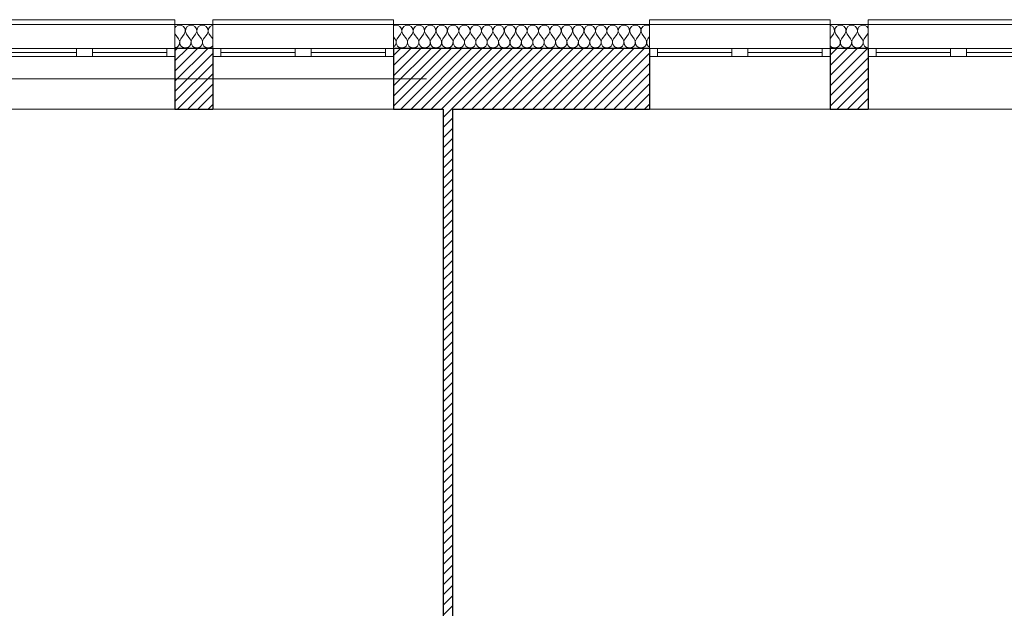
# Model space of a CAD drawing. Header units: millimetres. Extents: x -21056 to 421, y 9759 to 15589.
# Tile 115 of 120: x -1216 to -598, y 10987 to 11355. Entities that reach past the tile are written whole.
import ezdxf

# ---------------------------------------------------------------- set-up
doc = ezdxf.new("R2010")
doc.units = ezdxf.units.MM
doc.header["$LTSCALE"] = 25
doc.header["$MEASUREMENT"] = 0
doc.linetypes.add('Kropki i Kreski', pattern=[670.277762, 352.777767, -176.388884, 0, -141.111112])
for name, color, linetype in [('Konstrukcja - Siatki mod', 7, 'Continuous'), ('KR_INW', 7, 'Continuous'), ('NAPIS_SODON', 7, 'Continuous')]:
    doc.layers.add(name, color=color, linetype=linetype)
for name, color, linetype, lineweight in [('Konstrukcja - Siatki mod_Nr_pióra__48', 1, 'Continuous', 15), ('KR_INW_Nr_pióra__101', 252, 'Continuous', 5), ('KR_INW_Nr_pióra__102', 3, 'Continuous', 5), ('KR_INW_Nr_pióra__27', 7, 'Continuous', 25), ('KR_INW_Nr_pióra__47', 7, 'Continuous', 15), ('NAPIS_SODON_Nr_pióra__1', 7, 'Continuous', 13), ('Okna ArchiCADa_Nr_pióra__1', 7, 'Continuous', 13)]:
    doc.layers.add(name, color=color, linetype=linetype, lineweight=lineweight)
pattern_1 = [(45, (0, 0), (-31.819804, 31.819804), [])]

# ---------------------------------------------------------------- blocks, each defined once
blk = doc.blocks.new('Strop_1', base_point=(179225, 121523.3))
at = {"layer": 'NAPIS_SODON_Nr_pióra__1', "linetype": 'Continuous', "flags": 128}
blk.add_lwpolyline([(179225, 121523.3), (179225.9, 107003.8), (250898.3, 107008.3), (250897.4, 121527.8)], close=True, dxfattribs=at)
blk = doc.blocks.new('*X315')
at = {"layer": 'KR_INW_Nr_pióra__102', "linetype": 'Continuous'}
for p, q in [((236511.7, 121662.7), (236505.8, 121653.8)), ((236527, 121670.9), (236511.7, 121662.7)), ((236544.4, 121670.9), (236527, 121670.9)), ((236559.7, 121662.7), (236544.4, 121670.9)), ((236569.4, 121648.2), (236559.7, 121662.7)), ((236571, 121630.9), (236569.4, 121648.2)), ((236573.5, 121648.2), (236571.8, 121630.9)), ((236583.1, 121662.7), (236573.5, 121648.2)), ((236598.4, 121670.9), (236583.1, 121662.7)), ((236615.8, 121670.9), (236598.4, 121670.9)), ((236631.2, 121662.7), (236615.8, 121670.9)), ((236640.8, 121648.2), (236631.2, 121662.7)), ((236642.4, 121630.9), (236640.8, 121648.2)), ((236644.9, 121648.2), (236643.3, 121630.9)), ((236654.5, 121662.7), (236644.9, 121648.2)), ((236669.9, 121670.9), (236654.5, 121662.7)), ((236687.3, 121670.9), (236669.9, 121670.9)), ((236702.6, 121662.7), (236687.3, 121670.9)), ((236712.2, 121648.2), (236702.6, 121662.7)), ((236713.9, 121630.9), (236712.2, 121648.2)), ((236716.3, 121648.2), (236714.7, 121630.9)), ((236726, 121662.7), (236716.3, 121648.2)), ((236741.3, 121670.9), (236726, 121662.7)), ((236743.2, 121670.9), (236741.3, 121670.9)), ((236505.8, 121618.2), (236507.1, 121614.9)), ((236507.1, 121614.9), (236528.6, 121586.3)), ((236533.3, 121577.7), (236528.6, 121586.3)), ((236542.9, 121586.3), (236538.1, 121577.7)), ((236564.3, 121614.9), (236542.9, 121586.3)), ((236564.3, 121614.9), (236571, 121630.9)), ((236571.8, 121630.9), (236578.6, 121614.9)), ((236578.6, 121614.9), (236600, 121586.3)), ((236604.8, 121577.7), (236600, 121586.3)), ((236614.3, 121586.3), (236609.5, 121577.7)), ((236635.7, 121614.9), (236614.3, 121586.3)), ((236635.7, 121614.9), (236642.4, 121630.9)), ((236643.3, 121630.9), (236650, 121614.9)), ((236650, 121614.9), (236671.4, 121586.3)), ((236676.2, 121577.7), (236671.4, 121586.3)), ((236685.7, 121586.3), (236680.9, 121577.7)), ((236707.1, 121614.9), (236685.7, 121586.3)), ((236707.1, 121614.9), (236713.9, 121630.9)), ((236714.7, 121630.9), (236721.4, 121614.9)), ((236721.4, 121614.9), (236742.9, 121586.3)), ((236743.2, 121585.6), (236742.9, 121586.3)), ((236505.8, 121530), (236509.8, 121530.5)), ((236509.8, 121530.5), (236518.8, 121534.5)), ((236518.8, 121534.5), (236526.4, 121540.8)), ((236526.4, 121540.8), (236531.9, 121548.9)), ((236531.9, 121548.9), (236535.1, 121558.2)), ((236535.6, 121568.1), (236533.3, 121577.7)), ((236535.1, 121558.2), (236535.6, 121568.1)), ((236538.1, 121577.7), (236535.9, 121568.1)), ((236535.9, 121568.1), (236536.3, 121558.2)), ((236536.3, 121558.2), (236539.5, 121548.9)), ((236539.5, 121548.9), (236545.1, 121540.8)), ((236545.1, 121540.8), (236552.7, 121534.5)), ((236552.7, 121534.5), (236561.7, 121530.5)), ((236561.7, 121530.5), (236571.4, 121529.2)), ((236571.4, 121529.2), (236581.2, 121530.5)), ((236581.2, 121530.5), (236590.2, 121534.5)), ((236590.2, 121534.5), (236597.8, 121540.8)), ((236597.8, 121540.8), (236603.4, 121548.9)), ((236603.4, 121548.9), (236606.5, 121558.2)), ((236607, 121568.1), (236604.8, 121577.7)), ((236606.5, 121558.2), (236607, 121568.1)), ((236609.5, 121577.7), (236607.3, 121568.1)), ((236607.3, 121568.1), (236607.8, 121558.2)), ((236607.8, 121558.2), (236610.9, 121548.9)), ((236610.9, 121548.9), (236616.5, 121540.8)), ((236616.5, 121540.8), (236624.1, 121534.5)), ((236624.1, 121534.5), (236633.1, 121530.5)), ((236633.1, 121530.5), (236642.9, 121529.2)), ((236642.9, 121529.2), (236652.6, 121530.5)), ((236652.6, 121530.5), (236661.6, 121534.5)), ((236661.6, 121534.5), (236669.2, 121540.8)), ((236669.2, 121540.8), (236674.8, 121548.9)), ((236674.8, 121548.9), (236677.9, 121558.2)), ((236678.4, 121568.1), (236676.2, 121577.7)), ((236677.9, 121558.2), (236678.4, 121568.1)), ((236680.9, 121577.7), (236678.7, 121568.1)), ((236678.7, 121568.1), (236679.2, 121558.2)), ((236679.2, 121558.2), (236682.3, 121548.9)), ((236682.3, 121548.9), (236687.9, 121540.8)), ((236687.9, 121540.8), (236695.5, 121534.5)), ((236695.5, 121534.5), (236704.5, 121530.5)), ((236704.5, 121530.5), (236714.3, 121529.2)), ((236714.3, 121529.2), (236724, 121530.5)), ((236724, 121530.5), (236733.1, 121534.5)), ((236733.1, 121534.5), (236740.6, 121540.8)), ((236740.6, 121540.8), (236743.2, 121544.6))]:
    blk.add_line(p, q, dxfattribs=at)
blk = doc.blocks.new('*X316')
at = {"layer": 'KR_INW_Nr_pióra__102', "linetype": 'Continuous'}
for p, q in [((237884.2, 121670.9), (237876.7, 121667)), ((237901.6, 121670.9), (237884.2, 121670.9)), ((237916.9, 121662.7), (237901.6, 121670.9)), ((237926.5, 121648.2), (237916.9, 121662.7)), ((237928.2, 121630.9), (237926.5, 121648.2)), ((237930.6, 121648.2), (237929, 121630.9)), ((237940.3, 121662.7), (237930.6, 121648.2)), ((237955.6, 121670.9), (237940.3, 121662.7)), ((237973, 121670.9), (237955.6, 121670.9)), ((237988.3, 121662.7), (237973, 121670.9)), ((237997.9, 121648.2), (237988.3, 121662.7)), ((237999.6, 121630.9), (237997.9, 121648.2)), ((238002.1, 121648.2), (238000.4, 121630.9)), ((238011.7, 121662.7), (238002.1, 121648.2)), ((238027, 121670.9), (238011.7, 121662.7)), ((238044.4, 121670.9), (238027, 121670.9)), ((238059.7, 121662.7), (238044.4, 121670.9)), ((238069.4, 121648.2), (238059.7, 121662.7)), ((238071, 121630.9), (238069.4, 121648.2)), ((238073.5, 121648.2), (238071.8, 121630.9)), ((238083.1, 121662.7), (238073.5, 121648.2)), ((238098.4, 121670.9), (238083.1, 121662.7)), ((238115.8, 121670.9), (238098.4, 121670.9)), ((238131.2, 121662.7), (238115.8, 121670.9)), ((238140.8, 121648.2), (238131.2, 121662.7)), ((238142.4, 121630.9), (238140.8, 121648.2)), ((238144.9, 121648.2), (238143.3, 121630.9)), ((238154.5, 121662.7), (238144.9, 121648.2)), ((238169.9, 121670.9), (238154.5, 121662.7)), ((238187.3, 121670.9), (238169.9, 121670.9)), ((238202.6, 121662.7), (238187.3, 121670.9)), ((238212.2, 121648.2), (238202.6, 121662.7)), ((238213.9, 121630.9), (238212.2, 121648.2)), ((238216.3, 121648.2), (238214.7, 121630.9)), ((238226, 121662.7), (238216.3, 121648.2)), ((238241.3, 121670.9), (238226, 121662.7)), ((238258.7, 121670.9), (238241.3, 121670.9)), ((238274, 121662.7), (238258.7, 121670.9)), ((238283.7, 121648.2), (238274, 121662.7)), ((238285.3, 121630.9), (238283.7, 121648.2)), ((238287.8, 121648.2), (238286.1, 121630.9)), ((238297.4, 121662.7), (238287.8, 121648.2)), ((238312.7, 121670.9), (238297.4, 121662.7)), ((238330.1, 121670.9), (238312.7, 121670.9)), ((238345.5, 121662.7), (238330.1, 121670.9)), ((238355.1, 121648.2), (238345.5, 121662.7)), ((238356.7, 121630.9), (238355.1, 121648.2)), ((238359.2, 121648.2), (238357.6, 121630.9)), ((238368.8, 121662.7), (238359.2, 121648.2)), ((238384.2, 121670.9), (238368.8, 121662.7)), ((238401.6, 121670.9), (238384.2, 121670.9)), ((238416.9, 121662.7), (238401.6, 121670.9)), ((238426.5, 121648.2), (238416.9, 121662.7)), ((238428.2, 121630.9), (238426.5, 121648.2)), ((238430.6, 121648.2), (238429, 121630.9)), ((238440.3, 121662.7), (238430.6, 121648.2)), ((238455.6, 121670.9), (238440.3, 121662.7)), ((238473, 121670.9), (238455.6, 121670.9)), ((238488.3, 121662.7), (238473, 121670.9)), ((238497.9, 121648.2), (238488.3, 121662.7)), ((238499.6, 121630.9), (238497.9, 121648.2)), ((238502.1, 121648.2), (238500.4, 121630.9)), ((238511.7, 121662.7), (238502.1, 121648.2)), ((238527, 121670.9), (238511.7, 121662.7)), ((238544.4, 121670.9), (238527, 121670.9)), ((238559.7, 121662.7), (238544.4, 121670.9)), ((238569.4, 121648.2), (238559.7, 121662.7)), ((238571, 121630.9), (238569.4, 121648.2)), ((238573.5, 121648.2), (238571.8, 121630.9)), ((238583.1, 121662.7), (238573.5, 121648.2)), ((238598.4, 121670.9), (238583.1, 121662.7)), ((238615.8, 121670.9), (238598.4, 121670.9)), ((238631.2, 121662.7), (238615.8, 121670.9)), ((238640.8, 121648.2), (238631.2, 121662.7)), ((238642.4, 121630.9), (238640.8, 121648.2)), ((238644.9, 121648.2), (238643.3, 121630.9)), ((238654.5, 121662.7), (238644.9, 121648.2)), ((238669.9, 121670.9), (238654.5, 121662.7)), ((238687.3, 121670.9), (238669.9, 121670.9)), ((238702.6, 121662.7), (238687.3, 121670.9)), ((238712.2, 121648.2), (238702.6, 121662.7)), ((238713.9, 121630.9), (238712.2, 121648.2)), ((238716.3, 121648.2), (238714.7, 121630.9)), ((238726, 121662.7), (238716.3, 121648.2)), ((238741.3, 121670.9), (238726, 121662.7)), ((238758.7, 121670.9), (238741.3, 121670.9)), ((238774, 121662.7), (238758.7, 121670.9)), ((238783.7, 121648.2), (238774, 121662.7)), ((238785.3, 121630.9), (238783.7, 121648.2)), ((238787.8, 121648.2), (238786.1, 121630.9)), ((238797.4, 121662.7), (238787.8, 121648.2)), ((238812.7, 121670.9), (238797.4, 121662.7)), ((238830.1, 121670.9), (238812.7, 121670.9)), ((238845.5, 121662.7), (238830.1, 121670.9)), ((238855.1, 121648.2), (238845.5, 121662.7)), ((238856.7, 121630.9), (238855.1, 121648.2)), ((238859.2, 121648.2), (238857.6, 121630.9)), ((238868.8, 121662.7), (238859.2, 121648.2)), ((238884.2, 121670.9), (238868.8, 121662.7)), ((238901.6, 121670.9), (238884.2, 121670.9)), ((238916.9, 121662.7), (238901.6, 121670.9)), ((238926.5, 121648.2), (238916.9, 121662.7)), ((238928.2, 121630.9), (238926.5, 121648.2)), ((238930.6, 121648.2), (238929, 121630.9)), ((238940.3, 121662.7), (238930.6, 121648.2)), ((238955.6, 121670.9), (238940.3, 121662.7)), ((238973, 121670.9), (238955.6, 121670.9)), ((238988.3, 121662.7), (238973, 121670.9)), ((238997.9, 121648.2), (238988.3, 121662.7)), ((238999.6, 121630.9), (238997.9, 121648.2)), ((239002.1, 121648.2), (239000.4, 121630.9)), ((239011.7, 121662.7), (239002.1, 121648.2)), ((239027, 121670.9), (239011.7, 121662.7)), ((239044.4, 121670.9), (239027, 121670.9)), ((239059.7, 121662.7), (239044.4, 121670.9)), ((239069.4, 121648.2), (239059.7, 121662.7)), ((239071, 121630.9), (239069.4, 121648.2)), ((239073.5, 121648.2), (239071.8, 121630.9)), ((239083.1, 121662.7), (239073.5, 121648.2)), ((239098.4, 121670.9), (239083.1, 121662.7)), ((239115.8, 121670.9), (239098.4, 121670.9)), ((239131.2, 121662.7), (239115.8, 121670.9)), ((239140.8, 121648.2), (239131.2, 121662.7)), ((239142.4, 121630.9), (239140.8, 121648.2)), ((239144.9, 121648.2), (239143.3, 121630.9)), ((239154.5, 121662.7), (239144.9, 121648.2)), ((239169.9, 121670.9), (239154.5, 121662.7)), ((239187.3, 121670.9), (239169.9, 121670.9)), ((239202.6, 121662.7), (239187.3, 121670.9)), ((239212.2, 121648.2), (239202.6, 121662.7)), ((239213.9, 121630.9), (239212.2, 121648.2)), ((239216.3, 121648.2), (239214.7, 121630.9)), ((239226, 121662.7), (239216.3, 121648.2)), ((239241.3, 121670.9), (239226, 121662.7)), ((239258.7, 121670.9), (239241.3, 121670.9)), ((239274, 121662.7), (239258.7, 121670.9)), ((239283.7, 121648.2), (239274, 121662.7)), ((239285.3, 121630.9), (239283.7, 121648.2)), ((239287.8, 121648.2), (239286.1, 121630.9)), ((239297.4, 121662.7), (239287.8, 121648.2)), ((239312.7, 121670.9), (239297.4, 121662.7)), ((239330.1, 121670.9), (239312.7, 121670.9)), ((239345.5, 121662.7), (239330.1, 121670.9)), ((239355.1, 121648.2), (239345.5, 121662.7)), ((239356.7, 121630.9), (239355.1, 121648.2)), ((239359.2, 121648.2), (239357.6, 121630.9)), ((239368.8, 121662.7), (239359.2, 121648.2)), ((239384.2, 121670.9), (239368.8, 121662.7)), ((239401.6, 121670.9), (239384.2, 121670.9)), ((239416.9, 121662.7), (239401.6, 121670.9)), ((239426.5, 121648.2), (239416.9, 121662.7)), ((239428.2, 121630.9), (239426.5, 121648.2)), ((239430.6, 121648.2), (239429, 121630.9)), ((239440.3, 121662.7), (239430.6, 121648.2)), ((239455.6, 121670.9), (239440.3, 121662.7)), ((239473, 121670.9), (239455.6, 121670.9)), ((239481.3, 121666.5), (239473, 121670.9)), ((237876.7, 121598.3), (237885.7, 121586.3)), ((237890.5, 121577.7), (237885.7, 121586.3)), ((237900, 121586.3), (237895.2, 121577.7)), ((237921.4, 121614.9), (237900, 121586.3)), ((237921.4, 121614.9), (237928.2, 121630.9)), ((237929, 121630.9), (237935.7, 121614.9)), ((237935.7, 121614.9), (237957.1, 121586.3)), ((237961.9, 121577.7), (237957.1, 121586.3)), ((237971.4, 121586.3), (237966.7, 121577.7)), ((237992.9, 121614.9), (237971.4, 121586.3)), ((237992.9, 121614.9), (237999.6, 121630.9)), ((238000.4, 121630.9), (238007.1, 121614.9)), ((238007.1, 121614.9), (238028.6, 121586.3)), ((238033.3, 121577.7), (238028.6, 121586.3)), ((238042.9, 121586.3), (238038.1, 121577.7)), ((238064.3, 121614.9), (238042.9, 121586.3)), ((238064.3, 121614.9), (238071, 121630.9)), ((238071.8, 121630.9), (238078.6, 121614.9)), ((238078.6, 121614.9), (238100, 121586.3)), ((238104.8, 121577.7), (238100, 121586.3)), ((238114.3, 121586.3), (238109.5, 121577.7)), ((238135.7, 121614.9), (238114.3, 121586.3)), ((238135.7, 121614.9), (238142.4, 121630.9)), ((238143.3, 121630.9), (238150, 121614.9)), ((238150, 121614.9), (238171.4, 121586.3)), ((238176.2, 121577.7), (238171.4, 121586.3)), ((238185.7, 121586.3), (238180.9, 121577.7)), ((238207.1, 121614.9), (238185.7, 121586.3)), ((238207.1, 121614.9), (238213.9, 121630.9)), ((238214.7, 121630.9), (238221.4, 121614.9)), ((238221.4, 121614.9), (238242.9, 121586.3)), ((238247.6, 121577.7), (238242.9, 121586.3)), ((238257.1, 121586.3), (238252.4, 121577.7)), ((238278.6, 121614.9), (238257.1, 121586.3)), ((238278.6, 121614.9), (238285.3, 121630.9)), ((238286.1, 121630.9), (238292.9, 121614.9)), ((238292.9, 121614.9), (238314.3, 121586.3)), ((238319.1, 121577.7), (238314.3, 121586.3)), ((238328.6, 121586.3), (238323.8, 121577.7)), ((238350, 121614.9), (238328.6, 121586.3)), ((238350, 121614.9), (238356.7, 121630.9)), ((238357.6, 121630.9), (238364.3, 121614.9)), ((238364.3, 121614.9), (238385.7, 121586.3)), ((238390.5, 121577.7), (238385.7, 121586.3)), ((238400, 121586.3), (238395.2, 121577.7)), ((238421.4, 121614.9), (238400, 121586.3)), ((238421.4, 121614.9), (238428.2, 121630.9)), ((238429, 121630.9), (238435.7, 121614.9)), ((238435.7, 121614.9), (238457.1, 121586.3)), ((238461.9, 121577.7), (238457.1, 121586.3)), ((238471.4, 121586.3), (238466.7, 121577.7)), ((238492.9, 121614.9), (238471.4, 121586.3)), ((238492.9, 121614.9), (238499.6, 121630.9)), ((238500.4, 121630.9), (238507.1, 121614.9)), ((238507.1, 121614.9), (238528.6, 121586.3)), ((238533.3, 121577.7), (238528.6, 121586.3)), ((238542.9, 121586.3), (238538.1, 121577.7)), ((238564.3, 121614.9), (238542.9, 121586.3)), ((238564.3, 121614.9), (238571, 121630.9)), ((238571.8, 121630.9), (238578.6, 121614.9)), ((238578.6, 121614.9), (238600, 121586.3)), ((238604.8, 121577.7), (238600, 121586.3)), ((238614.3, 121586.3), (238609.5, 121577.7)), ((238635.7, 121614.9), (238614.3, 121586.3)), ((238635.7, 121614.9), (238642.4, 121630.9)), ((238643.3, 121630.9), (238650, 121614.9)), ((238650, 121614.9), (238671.4, 121586.3)), ((238676.2, 121577.7), (238671.4, 121586.3)), ((238685.7, 121586.3), (238680.9, 121577.7)), ((238707.1, 121614.9), (238685.7, 121586.3)), ((238707.1, 121614.9), (238713.9, 121630.9)), ((238714.7, 121630.9), (238721.4, 121614.9)), ((238721.4, 121614.9), (238742.9, 121586.3)), ((238747.6, 121577.7), (238742.9, 121586.3)), ((238757.1, 121586.3), (238752.4, 121577.7)), ((238778.6, 121614.9), (238757.1, 121586.3)), ((238778.6, 121614.9), (238785.3, 121630.9)), ((238786.1, 121630.9), (238792.9, 121614.9)), ((238792.9, 121614.9), (238814.3, 121586.3)), ((238819.1, 121577.7), (238814.3, 121586.3)), ((238828.6, 121586.3), (238823.8, 121577.7)), ((238850, 121614.9), (238828.6, 121586.3)), ((238850, 121614.9), (238856.7, 121630.9)), ((238857.6, 121630.9), (238864.3, 121614.9)), ((238864.3, 121614.9), (238885.7, 121586.3)), ((238890.5, 121577.7), (238885.7, 121586.3)), ((238900, 121586.3), (238895.2, 121577.7)), ((238921.4, 121614.9), (238900, 121586.3)), ((238921.4, 121614.9), (238928.2, 121630.9)), ((238929, 121630.9), (238935.7, 121614.9)), ((238935.7, 121614.9), (238957.1, 121586.3)), ((238961.9, 121577.7), (238957.1, 121586.3)), ((238971.4, 121586.3), (238966.7, 121577.7)), ((238992.9, 121614.9), (238971.4, 121586.3)), ((238992.9, 121614.9), (238999.6, 121630.9)), ((239000.4, 121630.9), (239007.1, 121614.9)), ((239007.1, 121614.9), (239028.6, 121586.3)), ((239033.3, 121577.7), (239028.6, 121586.3)), ((239042.9, 121586.3), (239038.1, 121577.7)), ((239064.3, 121614.9), (239042.9, 121586.3)), ((239064.3, 121614.9), (239071, 121630.9)), ((239071.8, 121630.9), (239078.6, 121614.9)), ((239078.6, 121614.9), (239100, 121586.3)), ((239104.8, 121577.7), (239100, 121586.3)), ((239114.3, 121586.3), (239109.5, 121577.7)), ((239135.7, 121614.9), (239114.3, 121586.3)), ((239135.7, 121614.9), (239142.4, 121630.9)), ((239143.3, 121630.9), (239150, 121614.9)), ((239150, 121614.9), (239171.4, 121586.3)), ((239176.2, 121577.7), (239171.4, 121586.3)), ((239185.7, 121586.3), (239180.9, 121577.7)), ((239207.1, 121614.9), (239185.7, 121586.3)), ((239207.1, 121614.9), (239213.9, 121630.9)), ((239214.7, 121630.9), (239221.4, 121614.9)), ((239221.4, 121614.9), (239242.9, 121586.3)), ((239247.6, 121577.7), (239242.9, 121586.3)), ((239257.1, 121586.3), (239252.4, 121577.7)), ((239278.6, 121614.9), (239257.1, 121586.3)), ((239278.6, 121614.9), (239285.3, 121630.9)), ((239286.1, 121630.9), (239292.9, 121614.9)), ((239292.9, 121614.9), (239314.3, 121586.3)), ((239319.1, 121577.7), (239314.3, 121586.3)), ((239328.6, 121586.3), (239323.8, 121577.7)), ((239350, 121614.9), (239328.6, 121586.3)), ((239350, 121614.9), (239356.7, 121630.9)), ((239357.6, 121630.9), (239364.3, 121614.9)), ((239364.3, 121614.9), (239385.7, 121586.3)), ((239390.5, 121577.7), (239385.7, 121586.3)), ((239400, 121586.3), (239395.2, 121577.7)), ((239421.4, 121614.9), (239400, 121586.3)), ((239421.4, 121614.9), (239428.2, 121630.9)), ((239429, 121630.9), (239435.7, 121614.9)), ((239435.7, 121614.9), (239457.1, 121586.3)), ((239461.9, 121577.7), (239457.1, 121586.3)), ((239471.4, 121586.3), (239466.7, 121577.7)), ((239481.3, 121599.5), (239471.4, 121586.3)), ((237876.7, 121535.2), (237883.5, 121540.8)), ((237883.5, 121540.8), (237889.1, 121548.9)), ((237889.1, 121548.9), (237892.2, 121558.2)), ((237892.7, 121568.1), (237890.5, 121577.7)), ((237892.2, 121558.2), (237892.7, 121568.1)), ((237895.2, 121577.7), (237893, 121568.1)), ((237893, 121568.1), (237893.5, 121558.2)), ((237893.5, 121558.2), (237896.6, 121548.9)), ((237896.6, 121548.9), (237902.2, 121540.8)), ((237902.2, 121540.8), (237909.8, 121534.5)), ((237909.8, 121534.5), (237918.8, 121530.5)), ((237918.8, 121530.5), (237928.6, 121529.2)), ((237928.6, 121529.2), (237938.3, 121530.5)), ((237938.3, 121530.5), (237947.3, 121534.5)), ((237947.3, 121534.5), (237954.9, 121540.8)), ((237954.9, 121540.8), (237960.5, 121548.9)), ((237960.5, 121548.9), (237963.7, 121558.2)), ((237964.1, 121568.1), (237961.9, 121577.7)), ((237963.7, 121558.2), (237964.1, 121568.1)), ((237966.7, 121577.7), (237964.4, 121568.1)), ((237964.4, 121568.1), (237964.9, 121558.2)), ((237964.9, 121558.2), (237968.1, 121548.9)), ((237968.1, 121548.9), (237973.6, 121540.8)), ((237973.6, 121540.8), (237981.2, 121534.5)), ((237981.2, 121534.5), (237990.2, 121530.5)), ((237990.2, 121530.5), (238000, 121529.2)), ((238000, 121529.2), (238009.8, 121530.5)), ((238009.8, 121530.5), (238018.8, 121534.5)), ((238018.8, 121534.5), (238026.4, 121540.8)), ((238026.4, 121540.8), (238031.9, 121548.9)), ((238031.9, 121548.9), (238035.1, 121558.2)), ((238035.6, 121568.1), (238033.3, 121577.7)), ((238035.1, 121558.2), (238035.6, 121568.1)), ((238038.1, 121577.7), (238035.9, 121568.1)), ((238035.9, 121568.1), (238036.3, 121558.2)), ((238036.3, 121558.2), (238039.5, 121548.9)), ((238039.5, 121548.9), (238045.1, 121540.8)), ((238045.1, 121540.8), (238052.7, 121534.5)), ((238052.7, 121534.5), (238061.7, 121530.5)), ((238061.7, 121530.5), (238071.4, 121529.2)), ((238071.4, 121529.2), (238081.2, 121530.5)), ((238081.2, 121530.5), (238090.2, 121534.5)), ((238090.2, 121534.5), (238097.8, 121540.8)), ((238097.8, 121540.8), (238103.4, 121548.9)), ((238103.4, 121548.9), (238106.5, 121558.2)), ((238107, 121568.1), (238104.8, 121577.7)), ((238106.5, 121558.2), (238107, 121568.1)), ((238109.5, 121577.7), (238107.3, 121568.1)), ((238107.3, 121568.1), (238107.8, 121558.2)), ((238107.8, 121558.2), (238110.9, 121548.9)), ((238110.9, 121548.9), (238116.5, 121540.8)), ((238116.5, 121540.8), (238124.1, 121534.5)), ((238124.1, 121534.5), (238133.1, 121530.5)), ((238133.1, 121530.5), (238142.9, 121529.2)), ((238142.9, 121529.2), (238152.6, 121530.5)), ((238152.6, 121530.5), (238161.6, 121534.5)), ((238161.6, 121534.5), (238169.2, 121540.8)), ((238169.2, 121540.8), (238174.8, 121548.9)), ((238174.8, 121548.9), (238177.9, 121558.2)), ((238178.4, 121568.1), (238176.2, 121577.7)), ((238177.9, 121558.2), (238178.4, 121568.1)), ((238180.9, 121577.7), (238178.7, 121568.1)), ((238178.7, 121568.1), (238179.2, 121558.2)), ((238179.2, 121558.2), (238182.3, 121548.9)), ((238182.3, 121548.9), (238187.9, 121540.8)), ((238187.9, 121540.8), (238195.5, 121534.5)), ((238195.5, 121534.5), (238204.5, 121530.5)), ((238204.5, 121530.5), (238214.3, 121529.2)), ((238214.3, 121529.2), (238224, 121530.5)), ((238224, 121530.5), (238233.1, 121534.5)), ((238233.1, 121534.5), (238240.6, 121540.8)), ((238240.6, 121540.8), (238246.2, 121548.9)), ((238246.2, 121548.9), (238249.4, 121558.2)), ((238249.9, 121568.1), (238247.6, 121577.7)), ((238249.4, 121558.2), (238249.9, 121568.1)), ((238252.4, 121577.7), (238250.1, 121568.1)), ((238250.1, 121568.1), (238250.6, 121558.2)), ((238250.6, 121558.2), (238253.8, 121548.9)), ((238253.8, 121548.9), (238259.4, 121540.8)), ((238259.4, 121540.8), (238266.9, 121534.5)), ((238266.9, 121534.5), (238276, 121530.5)), ((238276, 121530.5), (238285.7, 121529.2)), ((238285.7, 121529.2), (238295.5, 121530.5)), ((238295.5, 121530.5), (238304.5, 121534.5)), ((238304.5, 121534.5), (238312.1, 121540.8)), ((238312.1, 121540.8), (238317.7, 121548.9)), ((238317.7, 121548.9), (238320.8, 121558.2)), ((238321.3, 121568.1), (238319.1, 121577.7)), ((238320.8, 121558.2), (238321.3, 121568.1)), ((238323.8, 121577.7), (238321.6, 121568.1)), ((238321.6, 121568.1), (238322.1, 121558.2)), ((238322.1, 121558.2), (238325.2, 121548.9)), ((238325.2, 121548.9), (238330.8, 121540.8)), ((238330.8, 121540.8), (238338.4, 121534.5)), ((238338.4, 121534.5), (238347.4, 121530.5)), ((238347.4, 121530.5), (238357.1, 121529.2)), ((238357.1, 121529.2), (238366.9, 121530.5)), ((238366.9, 121530.5), (238375.9, 121534.5)), ((238375.9, 121534.5), (238383.5, 121540.8)), ((238383.5, 121540.8), (238389.1, 121548.9)), ((238389.1, 121548.9), (238392.2, 121558.2)), ((238392.7, 121568.1), (238390.5, 121577.7)), ((238392.2, 121558.2), (238392.7, 121568.1)), ((238395.2, 121577.7), (238393, 121568.1)), ((238393, 121568.1), (238393.5, 121558.2)), ((238393.5, 121558.2), (238396.6, 121548.9)), ((238396.6, 121548.9), (238402.2, 121540.8)), ((238402.2, 121540.8), (238409.8, 121534.5)), ((238409.8, 121534.5), (238418.8, 121530.5)), ((238418.8, 121530.5), (238428.6, 121529.2)), ((238428.6, 121529.2), (238438.3, 121530.5)), ((238438.3, 121530.5), (238447.3, 121534.5)), ((238447.3, 121534.5), (238454.9, 121540.8)), ((238454.9, 121540.8), (238460.5, 121548.9)), ((238460.5, 121548.9), (238463.7, 121558.2)), ((238464.1, 121568.1), (238461.9, 121577.7)), ((238463.7, 121558.2), (238464.1, 121568.1)), ((238466.7, 121577.7), (238464.4, 121568.1)), ((238464.4, 121568.1), (238464.9, 121558.2)), ((238464.9, 121558.2), (238468.1, 121548.9)), ((238468.1, 121548.9), (238473.6, 121540.8)), ((238473.6, 121540.8), (238481.2, 121534.5)), ((238481.2, 121534.5), (238490.2, 121530.5)), ((238490.2, 121530.5), (238500, 121529.2)), ((238500, 121529.2), (238509.8, 121530.5)), ((238509.8, 121530.5), (238518.8, 121534.5)), ((238518.8, 121534.5), (238526.4, 121540.8)), ((238526.4, 121540.8), (238531.9, 121548.9)), ((238531.9, 121548.9), (238535.1, 121558.2)), ((238535.6, 121568.1), (238533.3, 121577.7)), ((238535.1, 121558.2), (238535.6, 121568.1)), ((238538.1, 121577.7), (238535.9, 121568.1)), ((238535.9, 121568.1), (238536.3, 121558.2)), ((238536.3, 121558.2), (238539.5, 121548.9)), ((238539.5, 121548.9), (238545.1, 121540.8)), ((238545.1, 121540.8), (238552.7, 121534.5)), ((238552.7, 121534.5), (238561.7, 121530.5)), ((238561.7, 121530.5), (238571.4, 121529.2)), ((238571.4, 121529.2), (238581.2, 121530.5)), ((238581.2, 121530.5), (238590.2, 121534.5)), ((238590.2, 121534.5), (238597.8, 121540.8)), ((238597.8, 121540.8), (238603.4, 121548.9)), ((238603.4, 121548.9), (238606.5, 121558.2)), ((238607, 121568.1), (238604.8, 121577.7)), ((238606.5, 121558.2), (238607, 121568.1)), ((238609.5, 121577.7), (238607.3, 121568.1)), ((238607.3, 121568.1), (238607.8, 121558.2)), ((238607.8, 121558.2), (238610.9, 121548.9)), ((238610.9, 121548.9), (238616.5, 121540.8)), ((238616.5, 121540.8), (238624.1, 121534.5)), ((238624.1, 121534.5), (238633.1, 121530.5)), ((238633.1, 121530.5), (238642.9, 121529.2)), ((238642.9, 121529.2), (238652.6, 121530.5)), ((238652.6, 121530.5), (238661.6, 121534.5)), ((238661.6, 121534.5), (238669.2, 121540.8)), ((238669.2, 121540.8), (238674.8, 121548.9)), ((238674.8, 121548.9), (238677.9, 121558.2)), ((238678.4, 121568.1), (238676.2, 121577.7)), ((238677.9, 121558.2), (238678.4, 121568.1)), ((238680.9, 121577.7), (238678.7, 121568.1)), ((238678.7, 121568.1), (238679.2, 121558.2)), ((238679.2, 121558.2), (238682.3, 121548.9)), ((238682.3, 121548.9), (238687.9, 121540.8)), ((238687.9, 121540.8), (238695.5, 121534.5)), ((238695.5, 121534.5), (238704.5, 121530.5)), ((238704.5, 121530.5), (238714.3, 121529.2)), ((238714.3, 121529.2), (238724, 121530.5)), ((238724, 121530.5), (238733.1, 121534.5)), ((238733.1, 121534.5), (238740.6, 121540.8)), ((238740.6, 121540.8), (238746.2, 121548.9)), ((238746.2, 121548.9), (238749.4, 121558.2)), ((238749.9, 121568.1), (238747.6, 121577.7)), ((238749.4, 121558.2), (238749.9, 121568.1)), ((238752.4, 121577.7), (238750.1, 121568.1)), ((238750.1, 121568.1), (238750.6, 121558.2)), ((238750.6, 121558.2), (238753.8, 121548.9)), ((238753.8, 121548.9), (238759.4, 121540.8)), ((238759.4, 121540.8), (238766.9, 121534.5)), ((238766.9, 121534.5), (238776, 121530.5)), ((238776, 121530.5), (238785.7, 121529.2)), ((238785.7, 121529.2), (238795.5, 121530.5)), ((238795.5, 121530.5), (238804.5, 121534.5)), ((238804.5, 121534.5), (238812.1, 121540.8)), ((238812.1, 121540.8), (238817.7, 121548.9)), ((238817.7, 121548.9), (238820.8, 121558.2)), ((238821.3, 121568.1), (238819.1, 121577.7)), ((238820.8, 121558.2), (238821.3, 121568.1)), ((238823.8, 121577.7), (238821.6, 121568.1)), ((238821.6, 121568.1), (238822.1, 121558.2)), ((238822.1, 121558.2), (238825.2, 121548.9)), ((238825.2, 121548.9), (238830.8, 121540.8)), ((238830.8, 121540.8), (238838.4, 121534.5)), ((238838.4, 121534.5), (238847.4, 121530.5)), ((238847.4, 121530.5), (238857.1, 121529.2)), ((238857.1, 121529.2), (238866.9, 121530.5)), ((238866.9, 121530.5), (238875.9, 121534.5)), ((238875.9, 121534.5), (238883.5, 121540.8)), ((238883.5, 121540.8), (238889.1, 121548.9)), ((238889.1, 121548.9), (238892.2, 121558.2)), ((238892.7, 121568.1), (238890.5, 121577.7)), ((238892.2, 121558.2), (238892.7, 121568.1)), ((238895.2, 121577.7), (238893, 121568.1)), ((238893, 121568.1), (238893.5, 121558.2)), ((238893.5, 121558.2), (238896.6, 121548.9)), ((238896.6, 121548.9), (238902.2, 121540.8)), ((238902.2, 121540.8), (238909.8, 121534.5)), ((238909.8, 121534.5), (238918.8, 121530.5)), ((238918.8, 121530.5), (238928.6, 121529.2)), ((238928.6, 121529.2), (238938.3, 121530.5)), ((238938.3, 121530.5), (238947.3, 121534.5)), ((238947.3, 121534.5), (238954.9, 121540.8)), ((238954.9, 121540.8), (238960.5, 121548.9)), ((238960.5, 121548.9), (238963.7, 121558.2)), ((238964.1, 121568.1), (238961.9, 121577.7)), ((238963.7, 121558.2), (238964.1, 121568.1)), ((238966.7, 121577.7), (238964.4, 121568.1)), ((238964.4, 121568.1), (238964.9, 121558.2)), ((238964.9, 121558.2), (238968.1, 121548.9)), ((238968.1, 121548.9), (238973.6, 121540.8)), ((238973.6, 121540.8), (238981.2, 121534.5)), ((238981.2, 121534.5), (238990.2, 121530.5)), ((238990.2, 121530.5), (239000, 121529.2)), ((239000, 121529.2), (239009.8, 121530.5)), ((239009.8, 121530.5), (239018.8, 121534.5)), ((239018.8, 121534.5), (239026.4, 121540.8)), ((239026.4, 121540.8), (239031.9, 121548.9)), ((239031.9, 121548.9), (239035.1, 121558.2)), ((239035.6, 121568.1), (239033.3, 121577.7)), ((239035.1, 121558.2), (239035.6, 121568.1)), ((239038.1, 121577.7), (239035.9, 121568.1)), ((239035.9, 121568.1), (239036.3, 121558.2)), ((239036.3, 121558.2), (239039.5, 121548.9)), ((239039.5, 121548.9), (239045.1, 121540.8)), ((239045.1, 121540.8), (239052.7, 121534.5)), ((239052.7, 121534.5), (239061.7, 121530.5)), ((239061.7, 121530.5), (239071.4, 121529.2)), ((239071.4, 121529.2), (239081.2, 121530.5)), ((239081.2, 121530.5), (239090.2, 121534.5)), ((239090.2, 121534.5), (239097.8, 121540.8)), ((239097.8, 121540.8), (239103.4, 121548.9)), ((239103.4, 121548.9), (239106.5, 121558.2)), ((239107, 121568.1), (239104.8, 121577.7)), ((239106.5, 121558.2), (239107, 121568.1)), ((239109.5, 121577.7), (239107.3, 121568.1)), ((239107.3, 121568.1), (239107.8, 121558.2)), ((239107.8, 121558.2), (239110.9, 121548.9)), ((239110.9, 121548.9), (239116.5, 121540.8)), ((239116.5, 121540.8), (239124.1, 121534.5)), ((239124.1, 121534.5), (239133.1, 121530.5)), ((239133.1, 121530.5), (239142.9, 121529.2)), ((239142.9, 121529.2), (239152.6, 121530.5)), ((239152.6, 121530.5), (239161.6, 121534.5)), ((239161.6, 121534.5), (239169.2, 121540.8)), ((239169.2, 121540.8), (239174.8, 121548.9)), ((239174.8, 121548.9), (239177.9, 121558.2)), ((239178.4, 121568.1), (239176.2, 121577.7)), ((239177.9, 121558.2), (239178.4, 121568.1)), ((239180.9, 121577.7), (239178.7, 121568.1)), ((239178.7, 121568.1), (239179.2, 121558.2)), ((239179.2, 121558.2), (239182.3, 121548.9)), ((239182.3, 121548.9), (239187.9, 121540.8)), ((239187.9, 121540.8), (239195.5, 121534.5)), ((239195.5, 121534.5), (239204.5, 121530.5)), ((239204.5, 121530.5), (239214.3, 121529.2)), ((239214.3, 121529.2), (239224, 121530.5)), ((239224, 121530.5), (239233.1, 121534.5)), ((239233.1, 121534.5), (239240.6, 121540.8)), ((239240.6, 121540.8), (239246.2, 121548.9)), ((239246.2, 121548.9), (239249.4, 121558.2)), ((239249.9, 121568.1), (239247.6, 121577.7)), ((239249.4, 121558.2), (239249.9, 121568.1)), ((239252.4, 121577.7), (239250.1, 121568.1)), ((239250.1, 121568.1), (239250.6, 121558.2)), ((239250.6, 121558.2), (239253.8, 121548.9)), ((239253.8, 121548.9), (239259.4, 121540.8)), ((239259.4, 121540.8), (239266.9, 121534.5)), ((239266.9, 121534.5), (239276, 121530.5)), ((239276, 121530.5), (239285.7, 121529.2)), ((239285.7, 121529.2), (239295.5, 121530.5)), ((239295.5, 121530.5), (239304.5, 121534.5)), ((239304.5, 121534.5), (239312.1, 121540.8)), ((239312.1, 121540.8), (239317.7, 121548.9)), ((239317.7, 121548.9), (239320.8, 121558.2)), ((239321.3, 121568.1), (239319.1, 121577.7)), ((239320.8, 121558.2), (239321.3, 121568.1)), ((239323.8, 121577.7), (239321.6, 121568.1)), ((239321.6, 121568.1), (239322.1, 121558.2)), ((239322.1, 121558.2), (239325.2, 121548.9)), ((239325.2, 121548.9), (239330.8, 121540.8)), ((239330.8, 121540.8), (239338.4, 121534.5)), ((239338.4, 121534.5), (239347.4, 121530.5)), ((239347.4, 121530.5), (239357.1, 121529.2)), ((239357.1, 121529.2), (239366.9, 121530.5)), ((239366.9, 121530.5), (239375.9, 121534.5)), ((239375.9, 121534.5), (239383.5, 121540.8)), ((239383.5, 121540.8), (239389.1, 121548.9)), ((239389.1, 121548.9), (239392.2, 121558.2)), ((239392.7, 121568.1), (239390.5, 121577.7)), ((239392.2, 121558.2), (239392.7, 121568.1)), ((239395.2, 121577.7), (239393, 121568.1)), ((239393, 121568.1), (239393.5, 121558.2)), ((239393.5, 121558.2), (239396.6, 121548.9)), ((239396.6, 121548.9), (239402.2, 121540.8)), ((239402.2, 121540.8), (239409.8, 121534.5)), ((239409.8, 121534.5), (239418.8, 121530.5)), ((239418.8, 121530.5), (239428.6, 121529.2)), ((239428.6, 121529.2), (239438.3, 121530.5)), ((239438.3, 121530.5), (239447.3, 121534.5)), ((239447.3, 121534.5), (239454.9, 121540.8)), ((239454.9, 121540.8), (239460.5, 121548.9)), ((239460.5, 121548.9), (239463.7, 121558.2)), ((239464.1, 121568.1), (239461.9, 121577.7)), ((239463.7, 121558.2), (239464.1, 121568.1)), ((239466.7, 121577.7), (239464.4, 121568.1)), ((239464.4, 121568.1), (239464.9, 121558.2)), ((239464.9, 121558.2), (239468.1, 121548.9)), ((239468.1, 121548.9), (239473.6, 121540.8)), ((239473.6, 121540.8), (239481.2, 121534.5)), ((239481.2, 121534.5), (239481.3, 121534.4))]:
    blk.add_line(p, q, dxfattribs=at)
blk = doc.blocks.new('*X317')
at = {"layer": 'KR_INW_Nr_pióra__102', "linetype": 'Continuous'}
for p, q in [((240615.8, 121670.9), (240614.8, 121670.9)), ((240631.2, 121662.7), (240615.8, 121670.9)), ((240640.8, 121648.2), (240631.2, 121662.7)), ((240642.4, 121630.9), (240640.8, 121648.2)), ((240644.9, 121648.2), (240643.3, 121630.9)), ((240654.5, 121662.7), (240644.9, 121648.2)), ((240669.9, 121670.9), (240654.5, 121662.7)), ((240687.3, 121670.9), (240669.9, 121670.9)), ((240702.6, 121662.7), (240687.3, 121670.9)), ((240712.2, 121648.2), (240702.6, 121662.7)), ((240713.9, 121630.9), (240712.2, 121648.2)), ((240716.3, 121648.2), (240714.7, 121630.9)), ((240726, 121662.7), (240716.3, 121648.2)), ((240741.3, 121670.9), (240726, 121662.7)), ((240758.7, 121670.9), (240741.3, 121670.9)), ((240774, 121662.7), (240758.7, 121670.9)), ((240783.7, 121648.2), (240774, 121662.7)), ((240785.3, 121630.9), (240783.7, 121648.2)), ((240787.8, 121648.2), (240786.1, 121630.9)), ((240797.4, 121662.7), (240787.8, 121648.2)), ((240812.7, 121670.9), (240797.4, 121662.7)), ((240830.1, 121670.9), (240812.7, 121670.9)), ((240845.5, 121662.7), (240830.1, 121670.9)), ((240852.3, 121652.4), (240845.5, 121662.7)), ((240635.7, 121614.9), (240614.8, 121587)), ((240635.7, 121614.9), (240642.4, 121630.9)), ((240643.3, 121630.9), (240650, 121614.9)), ((240650, 121614.9), (240671.4, 121586.3)), ((240676.2, 121577.7), (240671.4, 121586.3)), ((240685.7, 121586.3), (240680.9, 121577.7)), ((240707.1, 121614.9), (240685.7, 121586.3)), ((240707.1, 121614.9), (240713.9, 121630.9)), ((240714.7, 121630.9), (240721.4, 121614.9)), ((240721.4, 121614.9), (240742.9, 121586.3)), ((240747.6, 121577.7), (240742.9, 121586.3)), ((240757.1, 121586.3), (240752.4, 121577.7)), ((240778.6, 121614.9), (240757.1, 121586.3)), ((240778.6, 121614.9), (240785.3, 121630.9)), ((240786.1, 121630.9), (240792.9, 121614.9)), ((240792.9, 121614.9), (240814.3, 121586.3)), ((240819.1, 121577.7), (240814.3, 121586.3)), ((240828.6, 121586.3), (240823.8, 121577.7)), ((240850, 121614.9), (240828.6, 121586.3)), ((240850, 121614.9), (240852.3, 121620.4)), ((240614.8, 121543.2), (240616.5, 121540.8)), ((240616.5, 121540.8), (240624.1, 121534.5)), ((240624.1, 121534.5), (240633.1, 121530.5)), ((240633.1, 121530.5), (240642.9, 121529.2)), ((240642.9, 121529.2), (240652.6, 121530.5)), ((240652.6, 121530.5), (240661.6, 121534.5)), ((240661.6, 121534.5), (240669.2, 121540.8)), ((240669.2, 121540.8), (240674.8, 121548.9)), ((240674.8, 121548.9), (240677.9, 121558.2)), ((240678.4, 121568.1), (240676.2, 121577.7)), ((240677.9, 121558.2), (240678.4, 121568.1)), ((240680.9, 121577.7), (240678.7, 121568.1)), ((240678.7, 121568.1), (240679.2, 121558.2)), ((240679.2, 121558.2), (240682.3, 121548.9)), ((240682.3, 121548.9), (240687.9, 121540.8)), ((240687.9, 121540.8), (240695.5, 121534.5)), ((240695.5, 121534.5), (240704.5, 121530.5)), ((240704.5, 121530.5), (240714.3, 121529.2)), ((240714.3, 121529.2), (240724, 121530.5)), ((240724, 121530.5), (240733.1, 121534.5)), ((240733.1, 121534.5), (240740.6, 121540.8)), ((240740.6, 121540.8), (240746.2, 121548.9)), ((240746.2, 121548.9), (240749.4, 121558.2)), ((240749.9, 121568.1), (240747.6, 121577.7)), ((240749.4, 121558.2), (240749.9, 121568.1)), ((240752.4, 121577.7), (240750.1, 121568.1)), ((240750.1, 121568.1), (240750.6, 121558.2)), ((240750.6, 121558.2), (240753.8, 121548.9)), ((240753.8, 121548.9), (240759.4, 121540.8)), ((240759.4, 121540.8), (240766.9, 121534.5)), ((240766.9, 121534.5), (240776, 121530.5)), ((240776, 121530.5), (240785.7, 121529.2)), ((240785.7, 121529.2), (240795.5, 121530.5)), ((240795.5, 121530.5), (240804.5, 121534.5)), ((240804.5, 121534.5), (240812.1, 121540.8)), ((240812.1, 121540.8), (240817.7, 121548.9)), ((240817.7, 121548.9), (240820.8, 121558.2)), ((240821.3, 121568.1), (240819.1, 121577.7)), ((240820.8, 121558.2), (240821.3, 121568.1)), ((240823.8, 121577.7), (240821.6, 121568.1)), ((240821.6, 121568.1), (240822.1, 121558.2)), ((240822.1, 121558.2), (240825.2, 121548.9)), ((240825.2, 121548.9), (240830.8, 121540.8)), ((240830.8, 121540.8), (240838.4, 121534.5)), ((240838.4, 121534.5), (240847.4, 121530.5)), ((240847.4, 121530.5), (240852.3, 121529.8))]:
    blk.add_line(p, q, dxfattribs=at)
blk = doc.blocks.new('Okno podwójne 19_2')
at = {"layer": 'Okna ArchiCADa_Nr_pióra__1', "linetype": 'Continuous'}
for p, q in [((-566.75, 330), (566.75, 330)), ((-566.75, 0), (-516.75, 0)), ((-566.75, -50), (-566.75, 0)), ((-516.75, 0), (-516.75, -50)), ((-516.75, 0), (-50, 0)), ((-50, -50), (-50, 0)), ((-50, 0), (0, 0)), ((0, 0), (50, 0)), ((50, 0), (50, -50)), ((50, 0), (516.75, 0)), ((516.75, -50), (516.75, 0)), ((516.75, 0), (566.75, 0)), ((566.75, -50), (566.75, 0)), ((-516.75, -50), (-566.75, -50)), ((-516.75, -25), (-50, -25)), ((-50, -50), (-516.75, -50)), ((0, -50), (-50, -50)), ((50, -50), (0, -50)), ((50, -25), (516.75, -25)), ((516.75, -50), (50, -50)), ((566.75, -50), (516.75, -50)), ((-566.75, -200), (566.75, -200)), ((-566.75, -200), (-566.75, -230)), ((-566.75, -230), (566.75, -230)), ((566.75, -230), (566.75, -200))]:
    blk.add_line(p, q, dxfattribs=at)
blk = doc.blocks.new('Ściana_22', base_point=(231153.4, 121675.6))
at = {"layer": 'KR_INW_Nr_pióra__101', "linetype": 'Continuous'}
h = blk.add_hatch(dxfattribs=at)
h.set_pattern_fill('Cegła_licówka', color=256, style=0, pattern_type=2)
h.set_pattern_definition(pattern_1)
h.paths.add_polyline_path([(236505.8, 121145.6), (236743.2, 121145.6), (236743.2, 121475.6), (236743.2, 121525.6), (236505.8, 121525.6), (236505.8, 121475.6)])
h = blk.add_hatch(dxfattribs=at)
h.set_pattern_fill('Cegła_licówka', color=256, style=0, pattern_type=2)
h.set_pattern_definition(pattern_1)
h.paths.add_polyline_path([(237876.7, 121145.6), (239481.3, 121145.6), (239481.3, 121475.6), (239481.3, 121525.6), (237876.7, 121525.6), (237876.7, 121475.6)])
h = blk.add_hatch(dxfattribs=at)
h.set_pattern_fill('Cegła_licówka', color=256, style=0, pattern_type=2)
h.set_pattern_definition(pattern_1)
h.paths.add_polyline_path([(240614.8, 121145.6), (240852.3, 121145.6), (240852.3, 121475.6), (240852.3, 121525.6), (240614.8, 121525.6), (240614.8, 121475.6)])
at = {"layer": 'KR_INW_Nr_pióra__27', "linetype": 'Continuous'}
for p, q in [((236743.2, 121525.6), (236505.8, 121525.6)), ((236505.8, 121525.6), (236505.8, 121475.6)), ((236743.2, 121525.6), (236743.2, 121475.6)), ((239481.3, 121525.6), (237876.7, 121525.6)), ((237876.7, 121525.6), (237876.7, 121475.6)), ((239481.3, 121525.6), (239481.3, 121475.6)), ((240852.3, 121525.6), (240614.8, 121525.6)), ((240614.8, 121525.6), (240614.8, 121475.6)), ((240852.3, 121525.6), (240852.3, 121475.6)), ((236505.8, 121475.6), (236505.8, 121145.6)), ((236743.2, 121475.6), (236743.2, 121145.6)), ((237876.7, 121475.6), (237876.7, 121145.6)), ((239481.3, 121475.6), (239481.3, 121145.6)), ((240614.8, 121475.6), (240614.8, 121145.6)), ((240852.3, 121475.6), (240852.3, 121145.6))]:
    blk.add_line(p, q, dxfattribs=at)
at = {"layer": 'KR_INW_Nr_pióra__27', "linetype": 'Continuous', "flags": 128}
for points in [[(236505.8, 121145.6), (236743.2, 121145.6)], [(237876.7, 121145.6), (238188.7, 121145.6)], [(238248.7, 121145.6), (239481.3, 121145.6)], [(240614.8, 121145.6), (240852.3, 121145.6)]]:
    blk.add_lwpolyline(points, dxfattribs=at)
at = {"layer": 'KR_INW_Nr_pióra__47', "linetype": 'Continuous'}
for p, q in [((236505.8, 121675.6), (236505.8, 121525.6)), ((236743.2, 121675.6), (236743.2, 121525.6)), ((237876.7, 121675.6), (237876.7, 121525.6)), ((239481.3, 121675.6), (239481.3, 121525.6)), ((240614.8, 121675.6), (240614.8, 121525.6)), ((240852.3, 121675.6), (240852.3, 121525.6))]:
    blk.add_line(p, q, dxfattribs=at)
at = {"layer": 'KR_INW_Nr_pióra__47', "linetype": 'Continuous', "flags": 128}
for points in [[(236743.2, 121675.6), (236505.8, 121675.6)], [(239481.3, 121675.6), (237876.7, 121675.6)], [(240852.3, 121675.6), (240614.8, 121675.6)]]:
    blk.add_lwpolyline(points, dxfattribs=at)
at = {"layer": 'KR_INW'}
for name in ['*X315', '*X316', '*X317']:
    blk.add_blockref(name, (0, 0), dxfattribs=at)
at = {"layer": 'Okna ArchiCADa_Nr_pióra__1', "linetype": 'Continuous', "xscale": -1, "zscale": 1000, "rotation": 180}
for p in [(235939, 121475.6), (237310, 121475.6), (240048.1, 121475.6), (241419.1, 121475.6)]:
    blk.add_blockref('Okno podwójne 19_2', p, dxfattribs=at)
blk = doc.blocks.new('Ściana_69', base_point=(238188.7, 121675.6))
at = {"layer": 'KR_INW_Nr_pióra__101', "linetype": 'Continuous'}
h = blk.add_hatch(dxfattribs=at)
h.set_pattern_fill('Cegła_licówka', color=256, style=0, pattern_type=2)
h.set_pattern_definition(pattern_1)
h.paths.add_polyline_path([(238188.7, 121145.6), (238188.7, 115592.2), (238248.7, 115592.1), (238248.7, 121145.6)])
at = {"layer": 'KR_INW_Nr_pióra__27', "linetype": 'Continuous', "flags": 128}
for points in [[(238188.7, 121145.6), (238188.7, 115592.2)], [(238248.7, 115592.1), (238248.7, 121145.6)]]:
    blk.add_lwpolyline(points, dxfattribs=at)
blk = doc.blocks.new('Standardowy znacznik siatki_8')
at = {"layer": 'Konstrukcja - Siatki mod_Nr_pióra__48', "linetype": 'Kropki i Kreski'}
blk.add_line((1000, 0), (72912, 0), dxfattribs=at)

msp = doc.modelspace()

# ---------------------------------------------------------------- block references
at = {"layer": 'Konstrukcja - Siatki mod', "color": 8, "linetype": 'Continuous', "lineweight": 13, "xscale": 0.1, "yscale": 0.1, "zscale": 100}
msp.add_blockref('Standardowy znacznik siatki_8', (-6969.92, 11318.49), dxfattribs=at)
at = {"layer": 'KR_INW', "xscale": 0.1, "yscale": 0.1, "zscale": 0.1}
for name, p in [('Ściana_22', (-1653.51, 11352.49)), ('Ściana_69', (-949.98, 11352.49))]:
    msp.add_blockref(name, p, dxfattribs=at)
at = {"layer": 'NAPIS_SODON', "linetype": 'Continuous', "xscale": 0.1, "yscale": 0.1, "zscale": 0.1}
msp.add_blockref('Strop_1', (-6846.35, 11337.26), dxfattribs=at)

doc.saveas('drawing.dxf')
